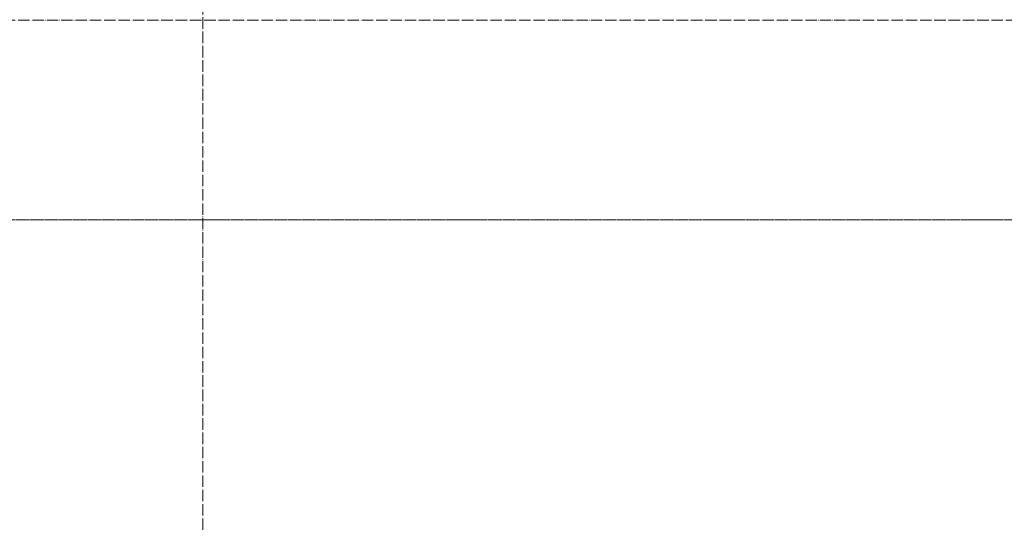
# Model space of a CAD drawing. Header units: millimetres. Extents: x 2069 to 83669, y 801 to 118701.
# Tile 52 of 145: x 35136 to 36862, y 39472 to 40355. Entities that reach past the tile are written whole.
import ezdxf

# ---------------------------------------------------------------- set-up
doc = ezdxf.new("R2010")
doc.units = ezdxf.units.MM
doc.linetypes.add('ADSK_Линия сетки', pattern=[25, 20, -2.5, 0, -2.5])
doc.linetypes.add('ADSK_Линия сетки_2_', pattern=[25, 20, -2.5, 0, -2.5])
doc.layers.add('Оси', color=7, linetype='Continuous', lineweight=9)

# ---------------------------------------------------------------- blocks, each defined once
blk = doc.blocks.new('135_SLK_GD_KR_rvt-1-Оборудование_B2_-11_400__На лист секция 6_-11_400')
at = {"layer": 'Оси', "color": 254, "linetype": 'ADSK_Линия сетки_2_', "true_color": 0xe5e5e5}
blk.add_line((-13054512.4, -9250850.3), (-12976778.8, -9250850.3), dxfattribs=at)
blk = doc.blocks.new('A$C946fac60')
at = {"layer": 'Оси', "color": 253, "linetype": 'ADSK_Линия сетки', "true_color": 0xaaaaaa}
for p, q in [((32502.7, 800), (32502.7, 90869.8)), ((78533.6, 17531.6), (800, 17531.6)), ((78533.6, 17181.6), (800, 17181.6))]:
    blk.add_line(p, q, dxfattribs=at)
at = {"lineweight": 5}
blk.add_blockref('135_SLK_GD_KR_rvt-1-Оборудование_B2_-11_400__На лист секция 6_-11_400', (13055312.4, 9268031.9), dxfattribs=at)

msp = doc.modelspace()

# ---------------------------------------------------------------- block references
msp.add_blockref('A$C946fac60', (2954.3, 22822.3))

doc.saveas('drawing.dxf')
